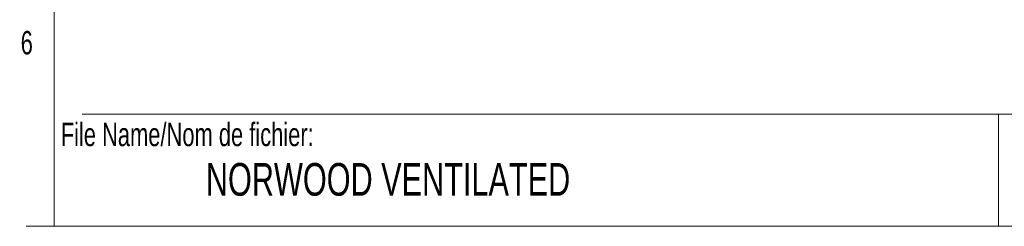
# Paper-space layout 'Sheet3' of a CAD drawing. Header units: inches. Extents: x 0.5 to 19.2, y -4 to 10.7.
# Tile 1 of 27: x 0.5 to 4.9, y 0.5 to 1.4. Entities that reach past the tile are written whole.
import ezdxf

# ---------------------------------------------------------------- set-up
doc = ezdxf.new("R2010")
doc.units = ezdxf.units.IN
doc.header["$MEASUREMENT"] = 0
doc.styles.add('SLDTEXTSTYLE0', font='TXT', dxfattribs={"width": 0.7})

psp = doc.layouts.new('Sheet3')

# ---------------------------------------------------------------- linework, layer by layer
at = {"color": 7, "linetype": 'Continuous', "lineweight": 18}
for p, q in [((0.6262516, 10.5170732), (0.6262516, 0.5170732)), ((0.7512516, 1.0170732), (14.1262516, 1.0170732)), ((4.8316802, 1.0170732), (4.8316802, 0.5170732)), ((0.6262516, 0.5170732), (0.5012516, 0.5170732)), ((14.2512516, 0.5170732), (0.6262516, 0.5170732))]:
    psp.add_line(p, q, dxfattribs=at)

# ---------------------------------------------------------------- texts
at = {"color": 7, "linetype": 'Continuous', "lineweight": 0, "style": 'SLDTEXTSTYLE0'}
for s, insert, char_height, attachment_point in [('6', (0.5037246, 1.3878409), 0.1041667, 2), ('File Name/Nom de fichier:', (0.6549319, 0.9786785), 0.104166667, 1), ('NORWOOD VENTILATED', (2.113022, 0.7993968), 0.145833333, 2)]:
    psp.add_mtext(s, dxfattribs=dict(at, insert=insert, char_height=char_height, attachment_point=attachment_point))

doc.saveas('drawing.dxf')
